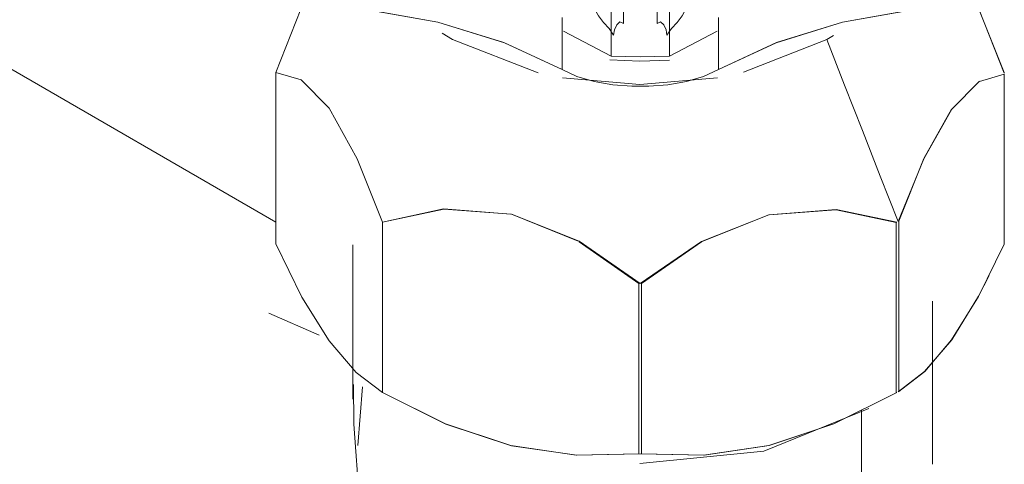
# Model space of a CAD drawing. Header units: millimetres. Extents: x 6528 to 21779, y 617 to 11154.
# Tile 40 of 106: x 18492 to 18530, y 4242 to 4260. Entities that reach past the tile are written whole.
import ezdxf

# ---------------------------------------------------------------- set-up
doc = ezdxf.new("R2010")
doc.units = ezdxf.units.MM
doc.layers.add('P-SANR-FIXT', color=7, linetype='Continuous', lineweight=5)

# ---------------------------------------------------------------- blocks, each defined once
blk = doc.blocks.new('TORNEIRA DE JARDIM COM BICO PARA MANGUEIRA - 1130_BC_Cromado-2213981-ISO_02')
at = {"layer": 'P-SANR-FIXT'}
for p, q in [((18501.791, 4251.689), (18481.314, 4263.511)), ((18501.791, 4257.547), (18502.781, 4260.032)), ((18502.781, 4260.032), (18501.791, 4257.547)), ((18529.363, 4260.025), (18530.356, 4257.547)), ((18530.356, 4257.517), (18529.369, 4260.004)), ((18514.942, 4258.185), (18513.072, 4259.173)), ((18513.073, 4259.175), (18514.942, 4258.185)), ((18517.225, 4258.185), (18519.095, 4259.175)), ((18519.095, 4259.173), (18517.225, 4258.185)), ((18523.66, 4258.993), (18523.399, 4258.837)), ((18523.399, 4258.837), (18520.137, 4257.563)), ((18502.789, 4257.255), (18501.791, 4257.547)), ((18530.356, 4257.488), (18529.38, 4257.199)), ((18503.89, 4256.146), (18502.789, 4257.255)), ((18529.375, 4257.195), (18528.296, 4256.117)), ((18504.987, 4254.168), (18503.89, 4256.146)), ((18528.292, 4256.112), (18527.207, 4254.178)), ((18505.977, 4251.682), (18504.987, 4254.168)), ((18527.204, 4254.172), (18526.22, 4251.724)), ((18513.651, 4250.936), (18511.036, 4251.995)), ((18521.13, 4251.972), (18518.517, 4250.926)), ((18523.752, 4252.173), (18521.136, 4251.974)), ((18526.119, 4251.665), (18523.764, 4252.172)), ((18504.821, 4250.8), (18504.821, 4244.741)), ((18516.033, 4249.277), (18513.688, 4250.916)), ((18518.489, 4250.911), (18516.134, 4249.278)), ((18527.537, 4242.198), (18527.537, 4248.584)), ((18501.524, 4248.116), (18503.489, 4247.258)), ((18505.01, 4242.931), (18505.189, 4245.235))]:
    blk.add_line(p, q, dxfattribs=at)
for points in [[(18515.428, 4259.472, 0), (18515.44, 4261.029, 0), (18515.466, 4262.683, 0), (18515.507, 4264.413, 0), (18515.56, 4266.175, 0)], [(18516.608, 4266.175, 0), (18516.661, 4264.407, 0), (18516.701, 4262.676, 0), (18516.728, 4261.029, 0), (18516.74, 4259.472, 0)], [(18502.444, 4260.196, 0), (18505.353, 4260.012, 0), (18508.151, 4259.515, 0), (18510.737, 4258.724, 0), (18513.019, 4257.667, 0)], [(18513.019, 4257.667, 0), (18510.759, 4258.716, 0), (18508.151, 4259.515, 0), (18505.328, 4260.015, 0), (18502.444, 4260.196, 0)], [(18514.294, 4260.045, 0), (18514.446, 4259.774, 0), (18514.64, 4259.513, 0), (18514.861, 4259.269, 0), (18515.036, 4259.01, 0)], [(18514.942, 4260.375, 0), (18514.942, 4259.827, 0), (18514.942, 4259.28, 0), (18514.942, 4258.732, 0), (18514.942, 4258.185, 0)], [(18517.131, 4259.01, 0), (18517.307, 4259.269, 0), (18517.528, 4259.514, 0), (18517.721, 4259.773, 0), (18517.873, 4260.045, 0)], [(18517.225, 4258.185, 0), (18517.225, 4258.732, 0), (18517.225, 4259.28, 0), (18517.225, 4259.827, 0), (18517.225, 4260.375, 0)], [(18519.148, 4257.667, 0), (18521.431, 4258.724, 0), (18524.017, 4259.515, 0), (18526.814, 4260.012, 0), (18529.723, 4260.196, 0)], [(18529.723, 4260.196, 0), (18526.84, 4260.015, 0), (18524.017, 4259.515, 0), (18521.409, 4258.716, 0), (18519.148, 4257.667, 0)], [(18513.019, 4257.667, 0), (18513.019, 4258.177, 0), (18513.019, 4258.687, 0), (18513.019, 4259.197, 0), (18513.019, 4259.707, 0)], [(18519.148, 4259.707, 0), (18519.148, 4259.197, 0), (18519.148, 4258.687, 0), (18519.148, 4258.177, 0), (18519.148, 4257.667, 0)], [(18515.036, 4259.01, 0), (18515.07, 4259.221, 0), (18515.16, 4259.418, 0), (18515.287, 4259.528, 0), (18515.428, 4259.472, 0)], [(18516.74, 4259.472, 0), (18516.88, 4259.528, 0), (18517.007, 4259.418, 0), (18517.097, 4259.221, 0), (18517.131, 4259.01, 0)], [(18512.077, 4257.542, 0), (18508.727, 4258.837, 0), (18508.319, 4259.086, 0)], [(18523.399, 4258.837, 0), (18524.096, 4257.054, 0), (18524.795, 4255.272, 0), (18525.494, 4253.49, 0), (18526.195, 4251.709, 0)], [(18526.195, 4251.709, 0), (18525.494, 4253.49, 0), (18524.795, 4255.272, 0), (18524.096, 4257.054, 0), (18523.399, 4258.837, 0)], [(18514.942, 4258.185, 0), (18515.513, 4258.172, 0), (18516.084, 4258.167, 0), (18516.655, 4258.172, 0), (18517.225, 4258.185, 0)], [(18514.896, 4258.043, 0), (18516.063, 4257.987, 0), (18517.225, 4258.035, 0)], [(18501.791, 4257.547, 0), (18501.791, 4255.868, 0), (18501.791, 4254.188, 0), (18501.791, 4252.509, 0), (18501.791, 4250.83, 0)], [(18501.791, 4250.83, 0), (18501.791, 4252.509, 0), (18501.791, 4254.188, 0), (18501.791, 4255.868, 0), (18501.791, 4257.547, 0)], [(18501.791, 4257.547, 0), (18502.789, 4257.255, 0), (18503.89, 4256.146, 0), (18504.987, 4254.168, 0), (18505.977, 4251.682, 0)], [(18515.749, 4257.014, 0), (18515.005, 4257.061, 0), (18514.276, 4257.19, 0), (18513.603, 4257.396, 0), (18513.019, 4257.667, 0)], [(18519.109, 4257.346, 0), (18516.063, 4257.082, 0), (18513.04, 4257.342, 0)], [(18519.148, 4257.667, 0), (18518.565, 4257.396, 0), (18517.892, 4257.19, 0), (18517.163, 4257.061, 0), (18516.418, 4257.014, 0)], [(18530.356, 4250.818, 0), (18530.356, 4252.485, 0), (18530.356, 4254.153, 0), (18530.356, 4255.821, 0), (18530.356, 4257.488, 0)], [(18516.418, 4257.014, 0), (18516.251, 4257.013, 0), (18516.084, 4257.013, 0), (18515.916, 4257.013, 0), (18515.749, 4257.014, 0)], [(18526.195, 4251.709, 0), (18527.199, 4254.171, 0), (18528.295, 4256.115, 0), (18529.38, 4257.211, 0)], [(18511.015, 4252, 0), (18508.375, 4252.203, 0), (18505.977, 4251.682, 0)], [(18505.977, 4251.682, 0), (18508.384, 4252.199, 0), (18511.036, 4251.995, 0), (18513.686, 4250.933, 0), (18516.084, 4249.277, 0)], [(18516.084, 4249.277, 0), (18518.49, 4250.923, 0), (18521.13, 4251.972, 0), (18523.763, 4252.177, 0), (18526.144, 4251.68, 0)], [(18505.977, 4245.012, 0), (18505.977, 4246.68, 0), (18505.977, 4248.347, 0), (18505.977, 4250.015, 0), (18505.977, 4251.682, 0)], [(18505.977, 4251.682, 0), (18505.977, 4250.015, 0), (18505.977, 4248.347, 0), (18505.977, 4246.68, 0), (18505.977, 4245.012, 0)], [(18526.119, 4244.995, 0), (18526.119, 4246.662, 0), (18526.119, 4248.33, 0), (18526.119, 4249.998, 0), (18526.119, 4251.665, 0)], [(18526.22, 4251.709, 0), (18526.22, 4250.056, 0), (18526.22, 4248.388, 0), (18526.22, 4246.721, 0), (18526.22, 4245.053, 0)], [(18501.791, 4250.83, 0), (18502.819, 4248.748, 0), (18503.888, 4247.027, 0), (18504.951, 4245.788, 0), (18505.977, 4245.012, 0)], [(18505.977, 4245.012, 0), (18504.95, 4245.788, 0), (18503.888, 4247.027, 0), (18502.819, 4248.748, 0), (18501.791, 4250.83, 0)], [(18526.22, 4245.053, 0), (18527.236, 4245.834, 0), (18528.29, 4247.072, 0), (18529.341, 4248.769, 0), (18530.356, 4250.818, 0)], [(18516.033, 4242.607, 0), (18516.033, 4244.275, 0), (18516.033, 4245.942, 0), (18516.033, 4247.61, 0), (18516.033, 4249.277, 0)], [(18516.134, 4249.278, 0), (18516.134, 4247.61, 0), (18516.134, 4245.942, 0), (18516.134, 4244.275, 0), (18516.134, 4242.607, 0)], [(18529.764, 4249.593, 0), (18529.346, 4248.783, 0), (18528.293, 4247.076, 0), (18527.228, 4245.827, 0), (18526.195, 4245.039, 0)], [(18504.836, 4245.321, 0), (18504.851, 4243.77, 0), (18505.074, 4240.742, 0), (18505.671, 4235.734, 0), (18505.857, 4234.603, 0)], [(18516.084, 4242.607, 0), (18513.6, 4242.549, 0), (18511.033, 4242.924, 0), (18508.457, 4243.773, 0), (18505.977, 4245.012, 0)], [(18505.977, 4245.012, 0), (18508.447, 4243.776, 0), (18511.011, 4242.929, 0), (18513.567, 4242.553, 0), (18516.033, 4242.607, 0)], [(18526.144, 4245.009, 0), (18523.679, 4243.778, 0), (18521.125, 4242.934, 0), (18518.56, 4242.555, 0), (18516.084, 4242.607, 0)], [(18516.134, 4242.607, 0), (18518.587, 4242.558, 0), (18521.132, 4242.936, 0), (18523.669, 4243.775, 0), (18526.119, 4244.995, 0)], [(18525.048, 4244.376, 0), (18520.931, 4242.713, 0), (18516.063, 4242.228, 0)], [(18524.76, 4244.318, 0), (18524.76, 4243.755, 0), (18524.76, 4242.967, 0), (18524.76, 4242.179, 0), (18524.76, 4241.391, 0)], [(18524.76, 4241.391, 0), (18524.76, 4242.179, 0), (18524.76, 4242.967, 0), (18524.76, 4243.755, 0), (18524.76, 4244.318, 0)]]:
    blk.add_polyline3d(points, dxfattribs=at)

msp = doc.modelspace()

# ---------------------------------------------------------------- block references
at = {"layer": 'P-SANR-FIXT'}
msp.add_blockref('TORNEIRA DE JARDIM COM BICO PARA MANGUEIRA - 1130_BC_Cromado-2213981-ISO_02', (0, 0), dxfattribs=at)

doc.saveas('drawing.dxf')
